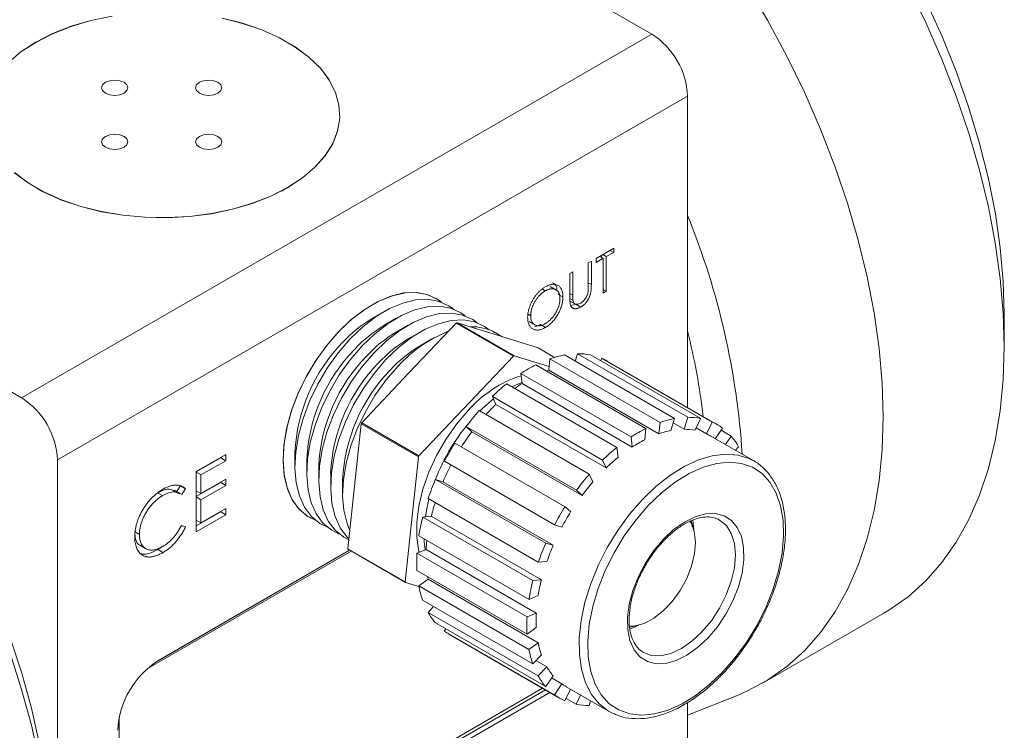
# Model space of a CAD drawing. Header units: inches. Extents: x 0.56 to 7.75, y 1.12 to 10.26.
# Tile 13 of 14: x 6 to 7.22, y 5.03 to 5.91. Entities that reach past the tile are written whole.
import ezdxf

# ---------------------------------------------------------------- set-up
doc = ezdxf.new("R2010")
doc.units = ezdxf.units.IN
doc.header["$MEASUREMENT"] = 0

msp = doc.modelspace()

# ---------------------------------------------------------------- linework, layer by layer
at = {"color": 7, "linetype": 'Continuous', "lineweight": 15}
for p, q in [((5.9907, 6.3486), (6.7855, 5.8898)), ((5.2122, 5.8991), (6.007, 5.4403)), ((6.007, 5.4403), (6.7855, 5.8898)), ((6.8297, 5.8132), (6.0512, 5.3638)), ((6.8297, 5.4285), (6.8297, 5.8132)), ((6.0245, 5.7003), (6.0321, 5.6959)), ((6.0302, 5.6969), (6.029, 5.6976)), ((6.3281, 5.6959), (6.3357, 5.7003)), ((6.3316, 5.6979), (6.3299, 5.6969)), ((6.7385, 5.6251), (6.7167, 5.6125)), ((6.7342, 5.6226), (6.7385, 5.6201)), ((6.7385, 5.6201), (6.7385, 5.6251)), ((6.7109, 5.6091), (6.7071, 5.607)), ((6.7109, 5.5802), (6.7109, 5.6091)), ((6.7167, 5.6076), (6.7257, 5.6128)), ((6.7167, 5.6125), (6.7167, 5.6076)), ((6.7215, 5.6152), (6.7257, 5.6128)), ((6.7233, 5.6142), (6.7233, 5.6163)), ((6.7252, 5.6174), (6.7294, 5.6149)), ((6.7257, 5.6128), (6.7257, 5.5698)), ((6.7294, 5.6149), (6.7385, 5.6201)), ((6.7294, 5.572), (6.7294, 5.6149)), ((6.688, 5.5959), (6.6843, 5.5938)), ((6.688, 5.5673), (6.688, 5.5959)), ((6.7071, 5.607), (6.7071, 5.5783)), ((6.6843, 5.5938), (6.6843, 5.5649)), ((6.6504, 5.5746), (6.6539, 5.5726)), ((6.6679, 5.5735), (6.6602, 5.578)), ((6.7257, 5.5741), (6.7294, 5.572)), ((6.7257, 5.5698), (6.7294, 5.572)), ((6.6696, 5.5685), (6.6758, 5.565)), ((6.6843, 5.5694), (6.688, 5.5673)), ((6.6843, 5.5632), (6.6882, 5.561)), ((6.6844, 5.5599), (6.6912, 5.5561)), ((6.6861, 5.5544), (6.6918, 5.5562)), ((6.6918, 5.5562), (6.698, 5.5526)), ((6.4551, 5.5471), (6.4404, 5.5386)), ((6.4699, 5.5386), (6.4551, 5.5301)), ((6.6328, 5.5436), (6.636, 5.5418)), ((7.2211, 5.5033), (7.2211, 5.5441)), ((6.4846, 5.5301), (6.4699, 5.5216)), ((6.4856, 5.4712), (6.544, 5.5328)), ((6.544, 5.5328), (6.6147, 5.4919)), ((6.6157, 5.4924), (6.545, 5.5332)), ((6.545, 5.5332), (6.5951, 5.5176)), ((6.6339, 5.5348), (6.6417, 5.5303)), ((6.641, 5.5281), (6.6479, 5.5308)), ((6.6479, 5.5308), (6.6541, 5.5273)), ((6.4993, 5.5216), (6.4846, 5.5131)), ((6.514, 5.5131), (6.4993, 5.5046)), ((6.6008, 5.5159), (6.5922, 5.5209)), ((6.5951, 5.5176), (6.6452, 5.5021)), ((6.6452, 5.5021), (6.6655, 5.4904)), ((6.6147, 5.4919), (6.4979, 5.3688)), ((6.6588, 5.479), (6.6157, 5.4924)), ((6.6583, 5.4745), (6.6598, 5.4886)), ((6.6598, 5.4886), (6.7959, 5.41)), ((6.8137, 5.4147), (6.6776, 5.4933)), ((6.6911, 5.4855), (6.6939, 5.4949)), ((6.6939, 5.4949), (6.83, 5.4163)), ((6.846, 5.4149), (6.7098, 5.4935)), ((6.7224, 5.4862), (6.7239, 5.4891)), ((6.7239, 5.4891), (6.86, 5.4105)), ((6.7784, 5.4026), (6.6423, 5.4811)), ((6.6583, 5.4745), (6.7944, 5.3959)), ((6.8666, 5.4072), (6.7305, 5.4858)), ((6.4272, 5.4096), (6.4856, 5.4712)), ((6.6239, 5.4705), (6.76, 5.392)), ((6.6254, 5.4582), (6.6239, 5.4705)), ((6.7425, 5.3792), (6.6064, 5.4578)), ((6.6254, 5.4582), (6.7615, 5.3796)), ((6.5886, 5.442), (6.7247, 5.3635)), ((6.593, 5.4323), (6.5886, 5.442)), ((6.593, 5.4323), (6.7291, 5.3537)), ((6.7084, 5.3462), (6.5723, 5.4248)), ((6.8137, 5.4147), (6.8093, 5.3999)), ((6.8256, 5.4015), (6.83, 5.4163)), ((6.846, 5.4149), (6.8389, 5.4003)), ((6.4183, 5.3312), (6.4266, 5.4083)), ((6.4266, 5.4083), (6.4973, 5.3675)), ((6.4979, 5.3688), (6.4272, 5.4096)), ((6.5563, 5.405), (6.6924, 5.3264)), ((6.5633, 5.3985), (6.5563, 5.405)), ((6.7784, 5.4026), (6.7769, 5.3885)), ((6.7944, 5.3959), (6.7959, 5.41)), ((6.8121, 5.4093), (6.8256, 5.4015)), ((6.8403, 5.4032), (6.853, 5.3959)), ((6.853, 5.3959), (6.86, 5.4105)), ((6.873, 5.403), (6.864, 5.3899)), ((6.5633, 5.3985), (6.6994, 5.3199)), ((6.7615, 5.3796), (6.76, 5.392)), ((6.9115, 5.3625), (6.8585, 5.3931)), ((6.8711, 5.4003), (6.8837, 5.393)), ((6.8766, 5.3826), (6.8837, 5.393)), ((6.6784, 5.3059), (6.5423, 5.3845)), ((6.7425, 5.3792), (6.744, 5.3669)), ((6.8929, 5.3799), (6.8888, 5.3756)), ((6.2592, 5.3703), (6.2228, 5.3494)), ((6.2228, 5.3489), (6.253, 5.3663)), ((6.253, 5.3663), (6.253, 5.3668)), ((6.253, 5.3663), (6.2592, 5.3627)), ((6.2592, 5.3627), (6.2592, 5.3703)), ((6.3447, 5.3728), (6.3447, 5.3558)), ((6.4973, 5.3675), (6.4807, 5.2132)), ((6.0512, 4.3949), (6.0512, 5.3638)), ((6.2286, 5.3451), (6.2592, 5.3627)), ((6.3594, 5.3643), (6.3594, 5.3473)), ((6.3741, 5.3558), (6.3741, 5.3388)), ((6.5293, 5.362), (6.6654, 5.2834)), ((6.7291, 5.3537), (6.7247, 5.3635)), ((6.9074, 5.3647), (6.9115, 5.3625)), ((6.2228, 5.3494), (6.2228, 5.2749)), ((6.2228, 5.3484), (6.2286, 5.3451)), ((6.2286, 5.3222), (6.2286, 5.3451)), ((6.3889, 5.3473), (6.3889, 5.3303)), ((6.7084, 5.3462), (6.7128, 5.3365)), ((6.1985, 5.3244), (6.2034, 5.3316)), ((6.2034, 5.3316), (6.2096, 5.3281)), ((6.2228, 5.3183), (6.253, 5.3358)), ((6.2592, 5.3398), (6.2286, 5.3222)), ((6.2286, 5.3145), (6.2592, 5.3322)), ((6.253, 5.3358), (6.253, 5.3362)), ((6.253, 5.3358), (6.2592, 5.3322)), ((6.2592, 5.3322), (6.2592, 5.3398)), ((6.4036, 5.3388), (6.4036, 5.3218)), ((6.41, 5.254), (6.4183, 5.3312)), ((6.6546, 5.261), (6.5185, 5.3396)), ((6.5185, 5.3396), (6.5276, 5.3367)), ((6.5276, 5.3367), (6.6637, 5.2582)), ((6.1749, 5.3231), (6.1811, 5.3196)), ((6.2032, 5.3217), (6.1954, 5.3262)), ((6.2045, 5.3207), (6.2096, 5.3281)), ((6.2228, 5.3255), (6.2286, 5.3222)), ((6.2228, 5.3179), (6.2286, 5.3145)), ((6.6994, 5.3199), (6.6924, 5.3264)), ((6.2286, 5.2859), (6.2286, 5.3145)), ((6.5093, 5.3159), (6.6454, 5.2373)), ((6.6784, 5.3059), (6.6854, 5.2994)), ((6.2228, 5.2821), (6.253, 5.2995)), ((6.2228, 5.2749), (6.2592, 5.2959)), ((6.2592, 5.3036), (6.2286, 5.2859)), ((6.253, 5.2995), (6.253, 5.3)), ((6.253, 5.2995), (6.2592, 5.2959)), ((6.2592, 5.2959), (6.2592, 5.3036)), ((6.5025, 5.2931), (6.5131, 5.2941)), ((6.6386, 5.2145), (6.5025, 5.2931)), ((6.5131, 5.2941), (6.6493, 5.2156)), ((6.2096, 5.281), (6.2045, 5.2825)), ((6.2228, 5.2892), (6.2286, 5.2859)), ((6.6745, 5.2806), (6.6654, 5.2834)), ((6.8372, 5.2786), (6.8342, 5.2883)), ((6.8364, 5.2897), (6.8376, 5.2771)), ((6.8693, 5.2894), (6.8669, 5.2907)), ((6.1464, 5.2751), (6.1526, 5.2715)), ((6.4977, 5.2698), (6.6339, 5.1912)), ((6.1532, 5.2582), (6.1609, 5.2537)), ((6.1754, 5.2528), (6.1806, 5.2565)), ((6.6546, 5.261), (6.6637, 5.2582)), ((6.414, 5.2511), (6.1622, 5.1057)), ((6.4122, 5.2521), (6.175, 5.1152)), ((6.1753, 5.1153), (6.4122, 5.2521)), ((6.1754, 5.2528), (6.1815, 5.2492)), ((6.4807, 5.2132), (6.41, 5.254)), ((6.4811, 5.2123), (6.4104, 5.2532)), ((6.4954, 5.2483), (6.5068, 5.2531)), ((6.6315, 5.1697), (6.4954, 5.2483)), ((6.5068, 5.2531), (6.6429, 5.1745)), ((6.656, 5.2383), (6.6454, 5.2373)), ((6.4954, 5.227), (6.6315, 5.1484)), ((6.4979, 5.2071), (6.4811, 5.2123)), ((6.4977, 5.2081), (6.5091, 5.2164)), ((6.6338, 5.1295), (6.4977, 5.2081)), ((6.5091, 5.2164), (6.6452, 5.1378)), ((6.6386, 5.2145), (6.6493, 5.2156)), ((6.6453, 5.1961), (6.6339, 5.1912)), ((6.5024, 5.1903), (6.6385, 5.1117)), ((6.5092, 5.1753), (6.516, 5.1825)), ((6.6453, 5.0967), (6.5092, 5.1753)), ((6.6315, 5.1697), (6.6429, 5.1745)), ((6.9225, 5.0878), (7.0722, 5.1742)), ((6.5184, 5.1622), (6.6545, 5.0836)), ((6.7697, 5.1596), (6.7583, 5.1544)), ((6.7583, 5.157), (6.7683, 5.1592)), ((6.5291, 5.1522), (6.531, 5.1549)), ((6.6652, 5.0736), (6.5291, 5.1522)), ((6.5355, 5.148), (6.6716, 5.0694)), ((6.6429, 5.1567), (6.6315, 5.1484)), ((6.6338, 5.1295), (6.6452, 5.1378)), ((6.6492, 5.1229), (6.6385, 5.1117)), ((6.6424, 5.1158), (6.6559, 5.108)), ((6.6453, 5.0967), (6.6559, 5.108)), ((6.6636, 5.097), (6.6545, 5.0836)), ((6.6618, 5.0943), (6.6744, 5.087)), ((6.6652, 5.0736), (6.6744, 5.087)), ((6.1495, 4.7922), (6.6507, 5.0815)), ((6.17, 4.7999), (6.6542, 5.0795)), ((6.1753, 4.7969), (6.6595, 5.0764)), ((6.6851, 5.0804), (6.6782, 5.0661)), ((6.6797, 5.0835), (6.7328, 5.0529)), ((6.6922, 5.0618), (6.6977, 5.0731)), ((6.6922, 5.0618), (6.6796, 5.069)), ((6.7099, 5.0661), (6.7082, 5.0603)), ((6.8297, 5.0484), (6.8904, 5.0723)), ((6.8297, 4.9342), (6.8297, 5.064)), ((6.7379, 5.0503), (6.7328, 5.0529)), ((6.1276, 5.0458), (6.1276, 4.8113))]:
    msp.add_line(p, q, dxfattribs=at)
at = {"color": 8, "linetype": 'Continuous', "lineweight": 15}
msp.add_line((6.7071, 5.5824), (6.7109, 5.5802), dxfattribs=at)
at = {"color": 7, "linetype": 'Continuous', "lineweight": 15, "flags": 128}
for points in [[(6.7483, 6.3631), (6.7738, 6.3476), (6.8078, 6.3244), (6.8415, 6.2986), (6.8747, 6.2702), (6.9073, 6.2395), (6.939, 6.2066), (6.9697, 6.1717), (6.9993, 6.1349), (7.0276, 6.0965), (7.0544, 6.0566), (7.0796, 6.0154), (7.1031, 5.9732), (7.1247, 5.9302), (7.1444, 5.8867), (7.162, 5.8427), (7.1774, 5.7986), (7.1906, 5.7547), (7.2015, 5.711), (7.2101, 5.6679), (7.2162, 5.6256), (7.2199, 5.5842), (7.2211, 5.5441)], [(6.8904, 5.0723), (6.9032, 5.0778), (6.9287, 5.0915), (6.9525, 5.1083), (6.9743, 5.1279), (6.9942, 5.1504), (7.0119, 5.1757), (7.0274, 5.2035), (7.0407, 5.2338), (7.0517, 5.2665), (7.0603, 5.3013), (7.0664, 5.338), (7.0701, 5.3766), (7.0714, 5.4169), (7.0701, 5.4585), (7.0664, 5.5014), (7.0603, 5.5453), (7.0517, 5.59), (7.0407, 5.6353), (7.0274, 5.6809), (7.0119, 5.7267), (6.9942, 5.7724), (6.9743, 5.8179), (6.9525, 5.8627), (6.9287, 5.9069), (6.9032, 5.9501)], [(7.2211, 5.5033), (7.2199, 5.545), (7.2162, 5.5878), (7.21, 5.6317), (7.2014, 5.6764), (7.1905, 5.7217), (7.1772, 5.7674), (7.1616, 5.8132), (7.1439, 5.8589), (7.1241, 5.9043), (7.1022, 5.9492)], [(5.9907, 5.8545), (6.0062, 5.8677), (6.0245, 5.8796), (6.0452, 5.8902), (6.0681, 5.8992), (6.0927, 5.9064), (6.1187, 5.9118)], [(5.9981, 5.7187), (6.0151, 5.7061), (6.0346, 5.6948), (6.0564, 5.685), (6.0802, 5.6769), (6.1056, 5.6706), (6.1321, 5.6661), (6.1594, 5.6636), (6.187, 5.6631), (6.2145, 5.6646), (6.2415, 5.6681), (6.2674, 5.6735), (6.2921, 5.6807), (6.3149, 5.6897), (6.3356, 5.7002), (6.3539, 5.7122), (6.3694, 5.7254), (6.382, 5.7396), (6.3913, 5.7546), (6.3974, 5.7702), (6.4, 5.7861), (6.3991, 5.802), (6.3948, 5.8178), (6.3871, 5.8331), (6.3761, 5.8477), (6.362, 5.8614), (6.3451, 5.874), (6.3256, 5.8853), (6.3037, 5.8951), (6.28, 5.9032), (6.2546, 5.9095)], [(6.1187, 5.912), (6.0927, 5.9066), (6.0681, 5.8994), (6.0452, 5.8904), (6.0245, 5.8799)], [(6.2546, 5.9093), (6.28, 5.903), (6.3037, 5.8949), (6.3256, 5.8851), (6.3451, 5.8738), (6.362, 5.8612), (6.3761, 5.8475), (6.3871, 5.8329), (6.3948, 5.8175), (6.3991, 5.8018), (6.4, 5.7859), (6.3974, 5.77), (6.3913, 5.7544), (6.382, 5.7394), (6.3694, 5.7252), (6.3539, 5.712), (6.3356, 5.7)], [(6.0245, 5.8799), (6.0062, 5.8679), (5.9907, 5.8547)], [(6.1106, 5.8302), (6.1071, 5.8271), (6.1058, 5.8235), (6.1071, 5.8199), (6.1106, 5.8169), (6.1159, 5.8149), (6.1221, 5.8141), (6.1283, 5.8149), (6.1336, 5.8169), (6.1371, 5.8199), (6.1383, 5.8235), (6.1371, 5.8271), (6.1336, 5.8302), (6.1283, 5.8322), (6.1221, 5.8329), (6.1159, 5.8322), (6.1106, 5.8302)], [(6.2266, 5.8302), (6.223, 5.8271), (6.2218, 5.8235), (6.223, 5.8199), (6.2266, 5.8169), (6.2318, 5.8149), (6.2381, 5.8141), (6.2443, 5.8149), (6.2496, 5.8169), (6.2531, 5.8199), (6.2543, 5.8235), (6.2531, 5.8271), (6.2496, 5.8302), (6.2443, 5.8322), (6.2381, 5.8329), (6.2318, 5.8322), (6.2266, 5.8302)], [(6.1106, 5.7632), (6.1071, 5.7602), (6.1058, 5.7566), (6.1071, 5.753), (6.1106, 5.7499), (6.1159, 5.7479), (6.1221, 5.7472), (6.1283, 5.7479), (6.1336, 5.7499), (6.1371, 5.753), (6.1383, 5.7566), (6.1371, 5.7602), (6.1336, 5.7632), (6.1283, 5.7652), (6.1221, 5.766), (6.1159, 5.7652), (6.1106, 5.7632)], [(6.2266, 5.7632), (6.223, 5.7602), (6.2218, 5.7566), (6.223, 5.753), (6.2266, 5.7499), (6.2318, 5.7479), (6.2381, 5.7472), (6.2443, 5.7479), (6.2496, 5.7499), (6.2531, 5.753), (6.2543, 5.7566), (6.2531, 5.7602), (6.2496, 5.7632), (6.2443, 5.7652), (6.2381, 5.766), (6.2318, 5.7652), (6.2266, 5.7632)], [(6.3356, 5.7), (6.3149, 5.6895), (6.2921, 5.6805), (6.2674, 5.6733), (6.2415, 5.6679), (6.2145, 5.6644), (6.187, 5.6629), (6.1594, 5.6634), (6.1321, 5.6659), (6.1056, 5.6703), (6.0802, 5.6767), (6.0564, 5.6848), (6.0346, 5.6946), (6.0151, 5.7059), (5.9981, 5.7185)], [(5.5761, 5.6801), (5.5845, 5.6752), (5.6182, 5.6536), (5.6517, 5.6294), (5.6847, 5.6026), (5.7173, 5.5734), (5.749, 5.542), (5.7799, 5.5084), (5.8097, 5.4729), (5.8383, 5.4357), (5.8656, 5.397), (5.8913, 5.3569), (5.9154, 5.3157), (5.9377, 5.2736), (5.9581, 5.2308), (5.9765, 5.1875), (5.9929, 5.1439), (6.0071, 5.1004), (6.019, 5.057), (6.0286, 5.0141), (6.0359, 4.9719), (6.0407, 4.9305), (6.0431, 4.8902), (6.0434, 4.8706)], [(6.33, 5.3643), (6.3312, 5.384), (6.3349, 5.4047), (6.3409, 5.4259), (6.3492, 5.4472), (6.3595, 5.4681), (6.3716, 5.488), (6.3852, 5.5066), (6.4001, 5.5235), (6.4159, 5.5382), (6.4322, 5.5505), (6.4487, 5.56), (6.4651, 5.5666), (6.4808, 5.5701), (6.4957, 5.5704), (6.5094, 5.5676), (6.5215, 5.5616), (6.5256, 5.5585)], [(6.3982, 5.5216), (6.4139, 5.5366), (6.4302, 5.5492), (6.4467, 5.5591), (6.4631, 5.566), (6.479, 5.5699), (6.494, 5.5706), (6.5078, 5.5681), (6.5201, 5.5625), (6.5256, 5.5585)], [(6.413, 5.5131), (6.4287, 5.5281), (6.4449, 5.5407), (6.4615, 5.5506), (6.4778, 5.5575), (6.4937, 5.5614), (6.5087, 5.5621), (6.5225, 5.5596), (6.5348, 5.554), (6.541, 5.5495)], [(6.4277, 5.5046), (6.4434, 5.5196), (6.4597, 5.5322), (6.4762, 5.5421), (6.4925, 5.549), (6.5084, 5.5529), (6.5234, 5.5536), (6.5372, 5.5511), (6.5495, 5.5455), (6.555, 5.5415)], [(6.4424, 5.4961), (6.4581, 5.5111), (6.4744, 5.5237), (6.4909, 5.5336), (6.5073, 5.5405), (6.5231, 5.5444), (6.5381, 5.5451), (6.5519, 5.5426), (6.5643, 5.537), (6.5697, 5.533)], [(6.4571, 5.4876), (6.4728, 5.5026), (6.4891, 5.5152), (6.5056, 5.5251), (6.522, 5.532), (6.5379, 5.5359), (6.5529, 5.5366), (6.5667, 5.5341), (6.579, 5.5285), (6.5845, 5.5245)], [(6.37, 5.2891), (6.3608, 5.2937), (6.3503, 5.3023), (6.3418, 5.3137), (6.3355, 5.3277), (6.3315, 5.3439), (6.33, 5.362), (6.3309, 5.3816), (6.3343, 5.4022), (6.3401, 5.4234), (6.3481, 5.4447), (6.3581, 5.4656), (6.37, 5.4857), (6.3835, 5.5045), (6.3982, 5.5216)], [(6.3848, 5.2806), (6.3755, 5.2852), (6.365, 5.2938), (6.3565, 5.3052), (6.3502, 5.3192), (6.3462, 5.3354), (6.3447, 5.3535), (6.3456, 5.3731), (6.349, 5.3937), (6.3548, 5.4149), (6.3628, 5.4362), (6.3728, 5.4571), (6.3847, 5.4772), (6.3982, 5.496), (6.413, 5.5131)], [(6.3995, 5.2721), (6.3902, 5.2767), (6.3797, 5.2853), (6.3712, 5.2967), (6.3649, 5.3107), (6.3609, 5.3269), (6.3594, 5.345), (6.3604, 5.3646), (6.3637, 5.3852), (6.3695, 5.4064), (6.3775, 5.4277), (6.3876, 5.4486), (6.3995, 5.4687), (6.4129, 5.4875), (6.4277, 5.5046)], [(7.0722, 5.1742), (7.0785, 5.178), (7.1022, 5.1947), (7.1241, 5.2144), (7.1439, 5.2369), (7.1616, 5.2621), (7.1772, 5.29), (7.1905, 5.3203), (7.2014, 5.3529), (7.21, 5.3877), (7.2162, 5.4245), (7.2199, 5.4631), (7.2211, 5.5033)], [(6.4111, 5.2649), (6.405, 5.2681), (6.3944, 5.2768), (6.3859, 5.2882), (6.3796, 5.3022), (6.3757, 5.3184), (6.3741, 5.3365), (6.3751, 5.3561), (6.3785, 5.3767), (6.3842, 5.3979), (6.3922, 5.4192), (6.4023, 5.4401), (6.4142, 5.4602), (6.4277, 5.479), (6.4424, 5.4961)], [(6.4113, 5.2662), (6.4092, 5.2683), (6.4007, 5.2797), (6.3944, 5.2937), (6.3904, 5.3099), (6.3889, 5.328), (6.3898, 5.3476), (6.3932, 5.3682), (6.399, 5.3894), (6.407, 5.4107), (6.417, 5.4316), (6.4289, 5.4517), (6.4424, 5.4705), (6.4571, 5.4876)], [(6.4123, 5.2772), (6.4091, 5.2852), (6.4051, 5.3014), (6.4036, 5.3195), (6.4045, 5.3391), (6.4079, 5.3597), (6.4137, 5.3809), (6.4217, 5.4022), (6.4317, 5.4231), (6.4436, 5.4432), (6.4571, 5.462), (6.4719, 5.4791)], [(6.6555, 5.4735), (6.6561, 5.4738), (6.6583, 5.4745)], [(6.613, 5.4539), (6.6162, 5.4555), (6.6252, 5.4595)], [(6.5733, 5.4242), (6.5838, 5.4339), (6.59, 5.439)], [(6.4979, 5.2493), (6.4976, 5.2507), (6.4951, 5.2678), (6.4951, 5.2866), (6.4976, 5.3066), (6.5027, 5.3274), (6.5101, 5.3485), (6.5197, 5.3692), (6.5312, 5.3891), (6.5444, 5.4078), (6.5589, 5.4247)], [(6.37, 5.2891), (6.3595, 5.2945), (6.3492, 5.3035), (6.3409, 5.3152), (6.3349, 5.3295), (6.3312, 5.346), (6.33, 5.3643)], [(6.7812, 5.3072), (6.7657, 5.2894), (6.7515, 5.2698), (6.7389, 5.2489), (6.728, 5.2271), (6.7192, 5.2049), (6.7126, 5.1826), (6.7083, 5.1608), (6.7064, 5.1399), (6.707, 5.1203), (6.7101, 5.1024), (6.7155, 5.0866), (6.7232, 5.0733), (6.7331, 5.0625), (6.7448, 5.0547), (6.7583, 5.0499), (6.7731, 5.0483), (6.7891, 5.0499), (6.8058, 5.0546), (6.823, 5.0624), (6.8403, 5.073), (6.8573, 5.0864), (6.8737, 5.1021), (6.8891, 5.1199), (6.9033, 5.1395), (6.916, 5.1604), (6.9268, 5.1822), (6.9357, 5.2044), (6.9423, 5.2267), (6.9466, 5.2485), (6.9484, 5.2694), (6.9478, 5.289), (6.9448, 5.3069), (6.9393, 5.3227), (6.9316, 5.336), (6.9218, 5.3468), (6.91, 5.3546), (6.8966, 5.3594), (6.8817, 5.361), (6.8658, 5.3594), (6.849, 5.3547), (6.8319, 5.3469), (6.8146, 5.3363), (6.7976, 5.3229), (6.7812, 5.3072)], [(6.5058, 5.2934), (6.5071, 5.3012), (6.5103, 5.3153)], [(6.7999, 5.2657), (6.8126, 5.2775), (6.8258, 5.2869), (6.8391, 5.2935), (6.852, 5.297), (6.864, 5.2974), (6.8748, 5.2947), (6.8839, 5.2889), (6.8912, 5.2802), (6.8963, 5.2689), (6.899, 5.2555), (6.8993, 5.2403), (6.8971, 5.2239), (6.8926, 5.2069), (6.8859, 5.1897), (6.8771, 5.1731), (6.8667, 5.1576), (6.8549, 5.1436), (6.8422, 5.1318), (6.829, 5.1224), (6.8158, 5.1158), (6.8029, 5.1123), (6.7909, 5.1119), (6.7801, 5.1146), (6.7709, 5.1204), (6.7637, 5.1291), (6.7586, 5.1404), (6.7559, 5.1538), (6.7556, 5.169), (6.7577, 5.1854), (6.7623, 5.2024), (6.769, 5.2196), (6.7777, 5.2362), (6.7882, 5.2517), (6.7999, 5.2657)], [(6.8326, 5.2884), (6.8341, 5.2858), (6.8381, 5.2751), (6.8395, 5.2622), (6.8384, 5.2479), (6.8347, 5.2326), (6.8287, 5.2172), (6.8206, 5.2024), (6.8108, 5.1889), (6.7998, 5.1772), (6.788, 5.168), (6.7761, 5.1617), (6.7645, 5.1586), (6.7581, 5.1583)], [(6.5056, 5.2526), (6.5045, 5.2623), (6.5043, 5.266)], [(6.5091, 5.2164), (6.5087, 5.2187), (6.5086, 5.2194)], [(5.9928, 5.1247), (6.007, 5.0801), (6.019, 5.0358), (6.0286, 4.9919), (6.0358, 4.9487), (6.0407, 4.9064), (6.0431, 4.8652), (6.0431, 4.8253), (6.0407, 4.7869), (6.0358, 4.7502), (6.0286, 4.7154), (6.019, 4.6826), (6.007, 4.6521), (5.9928, 4.6239)], [(6.7738, 5.1267), (6.7749, 5.126), (6.7749, 5.126)]]:
    msp.add_lwpolyline(points, dxfattribs=at)
at = {"color": 8, "linetype": 'Continuous', "lineweight": 15, "flags": 128}
for points in [[(6.7739, 5.3147), (6.7906, 5.3308), (6.8079, 5.3445), (6.8256, 5.3556), (6.8431, 5.3638), (6.8602, 5.3689), (6.8766, 5.3709), (6.892, 5.3697), (6.906, 5.3653), (6.9074, 5.3647)], [(6.7328, 5.0529), (6.7319, 5.0534), (6.7205, 5.0623), (6.711, 5.074), (6.7037, 5.0883), (6.6987, 5.105), (6.6961, 5.1236), (6.696, 5.1439), (6.6983, 5.1654), (6.703, 5.1878), (6.7101, 5.2105), (6.7193, 5.2332), (6.7305, 5.2554), (6.7435, 5.2766), (6.7581, 5.2966), (6.7739, 5.3147)], [(6.7749, 5.126), (6.785, 5.1222), (6.7965, 5.1218), (6.8091, 5.1246), (6.8221, 5.1306), (6.8351, 5.1396), (6.8476, 5.1512), (6.8592, 5.165), (6.8693, 5.1804), (6.8776, 5.1969), (6.8838, 5.2137), (6.8876, 5.2304), (6.8889, 5.2462), (6.8876, 5.2605), (6.8838, 5.2727), (6.8777, 5.2825), (6.8694, 5.2894), (6.8693, 5.2894)]]:
    msp.add_lwpolyline(points, dxfattribs=at)
at = {"color": 7, "linetype": 'Continuous', "lineweight": 15}
for centre, radius, start, end in [((6.7338, 5.8088), 0.0961, 2.6054, 57.3946), ((5.9588, 5.3113), 0.9403, 3.6283, 22.1445), ((6.5227, 5.3992), 0.1619, 120.5507, 137.2245), ((6.5375, 5.3907), 0.1619, 120.5507, 137.2245), ((6.5986, 5.4056), 0.1384, 112.7565, 113.2188), ((6.5639, 5.4701), 0.0581, 60.8841, 92.5875), ((6.017, 5.3198), 0.8378, 6.6837, 14.0524), ((6.5522, 5.3822), 0.1619, 120.5507, 137.2245), ((6.5669, 5.3737), 0.1619, 120.5507, 137.2245), ((6.5966, 5.3669), 0.1678, 111.8392, 138.0127), ((6.5537, 5.3631), 0.2092, 135.724, 177.3485), ((6.5684, 5.3546), 0.2092, 135.724, 177.3485), ((6.5816, 5.3652), 0.1619, 120.5507, 137.2245), ((6.5831, 5.3461), 0.2092, 135.724, 177.3485), ((6.6693, 5.3647), 0.1384, 112.7565, 113.2188), ((6.6993, 5.3761), 0.1192, 100.514, 109.3579), ((6.6948, 5.4164), 0.0785, 78.968, 90.655), ((6.6979, 5.4293), 0.0653, 60.0077, 66.5192), ((6.5978, 5.3376), 0.2092, 135.724, 177.3485), ((6.6126, 5.3291), 0.2092, 135.724, 177.3485), ((6.7246, 5.3171), 0.1835, 116.6356, 123.2693), ((6.6679, 5.3303), 0.1442, 107.6367, 139.1268), ((6.7673, 5.2581), 0.2565, 128.8749, 134.1805), ((6.7306, 5.2957), 0.1936, 122.9203, 126.1626), ((5.9553, 5.3594), 0.0961, 2.6054, 57.3946), ((6.7742, 5.2442), 0.2612, 133.9272, 137.738), ((6.8095, 5.2176), 0.3149, 138.861, 143.4873), ((6.8355, 5.2975), 0.1192, 100.514, 109.3579), ((6.8309, 5.3378), 0.0785, 78.968, 90.655), ((6.7047, 5.2753), 0.3083, 154.181, 154.4521), ((6.7499, 5.2494), 0.2486, 139.7346, 160.2707), ((6.8607, 5.2386), 0.1835, 116.6356, 123.2693), ((6.8258, 5.3295), 0.072, 79.479, 90.1439), ((6.834, 5.3508), 0.0652, 53.288, 66.5219), ((6.8067, 5.2169), 0.3037, 143.2786, 147.565), ((6.83, 5.2926), 0.1093, 100.901, 108.971), ((6.8286, 5.3414), 0.0598, 60.0069, 65.9422), ((6.8242, 5.3415), 0.0787, 29.1883, 40.8551), ((6.8277, 5.2045), 0.3374, 147.7611, 152.1793), ((6.9035, 5.1795), 0.2565, 128.8749, 134.1805), ((6.8531, 5.2386), 0.1682, 116.9259, 122.9791), ((6.7754, 5.2345), 0.3083, 154.181, 154.4521), ((6.8923, 5.1844), 0.2351, 129.1071, 133.9484), ((6.8066, 5.2164), 0.3038, 152.3691, 156.6602), ((6.9456, 5.139), 0.3149, 138.861, 143.4873), ((6.8075, 5.2136), 0.3153, 156.4514, 161.0747), ((6.9309, 5.1473), 0.2887, 139.0634, 143.2849), ((6.7671, 5.2308), 0.2617, 162.1377, 166.0028), ((6.9638, 5.1259), 0.3374, 147.7611, 152.1793), ((6.7516, 5.2298), 0.257, 165.7503, 171.0487), ((6.9476, 5.1353), 0.3094, 147.9544, 151.9859), ((6.7011, 5.2429), 0.1946, 173.7476, 176.9894), ((6.9436, 5.135), 0.3153, 156.4514, 161.0747), ((6.9291, 5.1436), 0.289, 156.6539, 160.8722), ((6.4908, 5.2899), 0.0884, 203.9595, 204.5837), ((6.6791, 5.2375), 0.184, 176.6449, 183.2656), ((6.5615, 5.2491), 0.0884, 203.9595, 204.5837), ((6.6153, 5.2299), 0.1196, 190.5273, 199.351), ((6.8877, 5.1513), 0.257, 165.7503, 171.0487), ((6.8778, 5.1585), 0.2356, 165.9823, 170.8168), ((6.5779, 5.2137), 0.0787, 209.1883, 220.8551), ((6.8114, 5.1655), 0.1687, 176.9347, 182.9758), ((6.8152, 5.1589), 0.184, 176.6449, 183.2656), ((6.5681, 5.2045), 0.0652, 233.2902, 239.9985), ((6.7529, 5.1586), 0.1097, 190.9134, 198.965), ((6.7514, 5.1514), 0.1196, 190.5273, 199.351), ((6.2333, 5.0247), 0.1076, 122.6055, 177.3945), ((6.7186, 5.1437), 0.0721, 209.6983, 220.3451), ((6.714, 5.1351), 0.0787, 209.1883, 220.8551), ((6.7096, 5.1353), 0.0597, 233.8661, 240.0008), ((6.7042, 5.1259), 0.0652, 233.2882, 246.5219), ((6.7073, 5.1388), 0.0785, 258.9681, 270.6548)]:
    msp.add_arc(centre, radius, start, end, dxfattribs=at)
for points, knots in [([(6.6538, 5.5774), (6.6528, 5.5768), (6.6514, 5.5759), (6.6495, 5.5745), (6.6482, 5.5733), (6.6468, 5.5721), (6.6455, 5.5707), (6.6442, 5.5693), (6.643, 5.5678), (6.6418, 5.5663), (6.6406, 5.5646), (6.6395, 5.563), (6.6385, 5.5613), (6.6376, 5.5595), (6.6367, 5.5577), (6.6359, 5.5559), (6.6351, 5.5541), (6.6344, 5.5522), (6.6338, 5.5503), (6.6334, 5.5485), (6.6329, 5.5466), (6.6326, 5.5448), (6.6323, 5.5425), (6.6322, 5.5407), (6.6322, 5.5396)], [0, 0, 0, 0, 0.083453, 0.124502, 0.165114, 0.205951, 0.246961, 0.288008, 0.329916, 0.371661, 0.413015, 0.454025, 0.494874, 0.535911, 0.57718, 0.618985, 0.661557, 0.703994, 0.746247, 0.788082, 0.829848, 0.87188, 0.914127, 1, 1, 1, 1]), ([(6.6539, 5.5726), (6.6532, 5.5721), (6.652, 5.5714), (6.6505, 5.5702), (6.6493, 5.5692), (6.6482, 5.5682), (6.6471, 5.5671), (6.646, 5.5659), (6.645, 5.5647), (6.6439, 5.5634), (6.643, 5.562), (6.642, 5.5607), (6.6412, 5.5593), (6.6404, 5.5578), (6.6396, 5.5564), (6.639, 5.5549), (6.6383, 5.5535), (6.6378, 5.552), (6.6373, 5.5505), (6.6369, 5.549), (6.6365, 5.5475), (6.6363, 5.5461), (6.636, 5.5441), (6.6359, 5.5427), (6.636, 5.5418)], [0, 0, 0, 0, 0.083645, 0.124984, 0.166247, 0.207702, 0.249631, 0.291742, 0.334743, 0.37746, 0.419556, 0.461044, 0.502096, 0.542891, 0.583801, 0.624864, 0.666225, 0.707399, 0.748557, 0.789655, 0.83074, 0.87207, 0.913993, 1, 1, 1, 1]), ([(6.6758, 5.565), (6.6758, 5.5667), (6.6756, 5.5691), (6.675, 5.572), (6.6743, 5.5739), (6.6734, 5.5755), (6.6723, 5.577), (6.671, 5.5782), (6.6695, 5.5792), (6.6679, 5.58), (6.6661, 5.5805), (6.6643, 5.5807), (6.6624, 5.5806), (6.6604, 5.5802), (6.6575, 5.5793), (6.6553, 5.5782), (6.6538, 5.5774)], [0, 0, 0, 0, 0.12839, 0.18983, 0.250655, 0.310909, 0.371769, 0.433475, 0.497029, 0.560599, 0.622738, 0.683886, 0.745011, 0.806587, 0.869251, 1, 1, 1, 1]), ([(6.6721, 5.5628), (6.6721, 5.5638), (6.672, 5.5651), (6.6718, 5.5667), (6.6715, 5.5679), (6.6712, 5.5689), (6.6708, 5.5699), (6.6703, 5.5708), (6.6697, 5.5717), (6.6691, 5.5724), (6.6684, 5.5731), (6.6677, 5.5736), (6.6669, 5.5741), (6.666, 5.5745), (6.6651, 5.5748), (6.6641, 5.575), (6.6631, 5.5751), (6.662, 5.5751), (6.6609, 5.575), (6.6598, 5.5749), (6.6586, 5.5746), (6.6575, 5.5742), (6.6559, 5.5736), (6.6547, 5.573), (6.6539, 5.5726)], [0, 0, 0, 0, 0.08513, 0.126473, 0.167453, 0.207976, 0.248249, 0.28875, 0.32967, 0.370537, 0.411129, 0.451819, 0.492406, 0.533486, 0.575263, 0.617441, 0.660672, 0.70394, 0.746868, 0.789079, 0.831104, 0.873238, 0.915166, 1, 1, 1, 1]), ([(6.6684, 5.5746), (6.6682, 5.5759), (6.6677, 5.5799), (6.6649, 5.5813), (6.663, 5.5823)], [0, 0, 0, 0, 0.3248623, 1, 1, 1, 1]), ([(6.698, 5.5526), (6.6987, 5.553), (6.6998, 5.5537), (6.7012, 5.5548), (6.7021, 5.5557), (6.7031, 5.5567), (6.704, 5.5577), (6.7048, 5.5588), (6.7056, 5.5599), (6.7064, 5.5611), (6.707, 5.5623), (6.7077, 5.5635), (6.7082, 5.5646), (6.7087, 5.5658), (6.7092, 5.5669), (6.7095, 5.5681), (6.7098, 5.5692), (6.7101, 5.5704), (6.7103, 5.5717), (6.7105, 5.5729), (6.7106, 5.5743), (6.7107, 5.5757), (6.7108, 5.5777), (6.7109, 5.5792), (6.7109, 5.5802)], [0, 0, 0, 0, 0.087786, 0.129629, 0.170539, 0.210912, 0.251398, 0.291567, 0.332021, 0.372355, 0.411619, 0.449515, 0.487208, 0.523705, 0.559991, 0.596142, 0.632114, 0.669511, 0.709517, 0.751508, 0.796008, 0.843022, 0.892941, 1, 1, 1, 1]), ([(6.7071, 5.5783), (6.7071, 5.5774), (6.7071, 5.5762), (6.7071, 5.5746), (6.707, 5.5736), (6.707, 5.5727), (6.7069, 5.5717), (6.7068, 5.571), (6.7067, 5.5706)], [0, 0, 0, 0, 0.344436, 0.493598, 0.626189, 0.742198, 0.844379, 1, 1, 1, 1]), ([(6.6539, 5.5321), (6.6548, 5.5325), (6.656, 5.5333), (6.6576, 5.5345), (6.6587, 5.5355), (6.6599, 5.5365), (6.661, 5.5376), (6.6621, 5.5388), (6.6631, 5.54), (6.6642, 5.5413), (6.6651, 5.5426), (6.666, 5.544), (6.6669, 5.5454), (6.6677, 5.5468), (6.6684, 5.5482), (6.6691, 5.5497), (6.6697, 5.5512), (6.6703, 5.5527), (6.6708, 5.5541), (6.6712, 5.5556), (6.6715, 5.5571), (6.6718, 5.5585), (6.672, 5.5605), (6.6721, 5.5619), (6.6721, 5.5628)], [0, 0, 0, 0, 0.086538, 0.129177, 0.171436, 0.213416, 0.255266, 0.297369, 0.339941, 0.382347, 0.423953, 0.464871, 0.505572, 0.546003, 0.586568, 0.627065, 0.668271, 0.709549, 0.750428, 0.791096, 0.832027, 0.873136, 0.914611, 1, 1, 1, 1]), ([(6.6541, 5.5273), (6.6556, 5.5281), (6.6577, 5.5296), (6.6605, 5.532), (6.6625, 5.5339), (6.6644, 5.536), (6.6662, 5.5383), (6.6679, 5.5408), (6.6695, 5.5435), (6.671, 5.5462), (6.6723, 5.5489), (6.6734, 5.5516), (6.6743, 5.5543), (6.6749, 5.557), (6.6756, 5.5606), (6.6758, 5.5633), (6.6758, 5.565)], [0, 0, 0, 0, 0.128329, 0.189845, 0.250754, 0.311545, 0.372864, 0.435313, 0.499433, 0.563569, 0.626211, 0.687612, 0.748622, 0.80968, 0.871431, 1, 1, 1, 1]), ([(6.6843, 5.5649), (6.6843, 5.5638), (6.6843, 5.5622), (6.6844, 5.5602), (6.6845, 5.5589), (6.6846, 5.5577), (6.6847, 5.5565), (6.6849, 5.5557), (6.685, 5.5552)], [0, 0, 0, 0, 0.331635, 0.476313, 0.60789, 0.725665, 0.830535, 1, 1, 1, 1]), ([(6.6882, 5.561), (6.6881, 5.5613), (6.6881, 5.5617), (6.6881, 5.5625), (6.6881, 5.5632), (6.688, 5.564), (6.688, 5.5654), (6.688, 5.5665), (6.688, 5.5673)], [0, 0, 0, 0, 0.137626, 0.234023, 0.349962, 0.483901, 0.637395, 1, 1, 1, 1]), ([(6.6978, 5.5574), (6.697, 5.5569), (6.6958, 5.5564), (6.6942, 5.556), (6.6931, 5.5559), (6.692, 5.556), (6.691, 5.5562), (6.6903, 5.5566), (6.6896, 5.5571), (6.6891, 5.5578), (6.6885, 5.559), (6.6883, 5.5602), (6.6882, 5.561)], [0, 0, 0, 0, 0.173832, 0.263125, 0.355661, 0.446096, 0.529932, 0.608116, 0.681865, 0.755567, 0.832234, 1, 1, 1, 1]), ([(6.7067, 5.5706), (6.7065, 5.5697), (6.7062, 5.5683), (6.7055, 5.5665), (6.7049, 5.5653), (6.7042, 5.564), (6.7035, 5.5628), (6.7026, 5.5617), (6.7017, 5.5606), (6.7008, 5.5597), (6.6995, 5.5585), (6.6985, 5.5578), (6.6978, 5.5574)], [0, 0, 0, 0, 0.176207, 0.260678, 0.342217, 0.422849, 0.503634, 0.58472, 0.668472, 0.752238, 0.834697, 1, 1, 1, 1]), ([(6.685, 5.5552), (6.6852, 5.5546), (6.6856, 5.5537), (6.6862, 5.5527), (6.6868, 5.5521), (6.6874, 5.5516), (6.6881, 5.5511), (6.6888, 5.5508), (6.6897, 5.5505), (6.6906, 5.5504), (6.6915, 5.5504), (6.6925, 5.5505), (6.6935, 5.5507), (6.6945, 5.551), (6.696, 5.5516), (6.6972, 5.5522), (6.698, 5.5526)], [0, 0, 0, 0, 0.119896, 0.178913, 0.237002, 0.295709, 0.355105, 0.415284, 0.47703, 0.539392, 0.601924, 0.664582, 0.728627, 0.793683, 0.860356, 1, 1, 1, 1]), ([(6.6322, 5.5396), (6.6322, 5.5379), (6.6324, 5.5356), (6.6331, 5.5327), (6.6338, 5.5309), (6.6347, 5.5292), (6.6358, 5.5278), (6.6371, 5.5266), (6.6385, 5.5256), (6.6402, 5.5248), (6.6419, 5.5243), (6.6437, 5.5241), (6.6456, 5.5241), (6.6476, 5.5245), (6.6504, 5.5254), (6.6526, 5.5264), (6.6541, 5.5273)], [0, 0, 0, 0, 0.12685, 0.187996, 0.248548, 0.309, 0.370295, 0.432507, 0.496733, 0.560974, 0.62372, 0.68543, 0.746541, 0.807928, 0.870253, 1, 1, 1, 1]), ([(6.636, 5.5418), (6.636, 5.5404), (6.6361, 5.5385), (6.6367, 5.5362), (6.6373, 5.5347), (6.638, 5.5334), (6.6389, 5.5322), (6.64, 5.5313), (6.6412, 5.5305), (6.6426, 5.5299), (6.644, 5.5296), (6.6455, 5.5294), (6.647, 5.5295), (6.6487, 5.5298), (6.651, 5.5305), (6.6527, 5.5314), (6.6539, 5.5321)], [0, 0, 0, 0, 0.126899, 0.187747, 0.24815, 0.308586, 0.369583, 0.431827, 0.49618, 0.560668, 0.623504, 0.68526, 0.746537, 0.808327, 0.870486, 1, 1, 1, 1]), ([(6.7385, 5.0504), (6.74, 5.0496), (6.7457, 5.0466), (6.757, 5.0443), (6.772, 5.0435), (6.788, 5.0457), (6.8046, 5.0507), (6.8215, 5.0585), (6.8385, 5.0689), (6.8551, 5.0818), (6.8712, 5.0968), (6.8864, 5.1138), (6.9005, 5.1323), (6.9132, 5.1522), (6.9244, 5.173), (6.9338, 5.1944), (6.9413, 5.216), (6.9468, 5.2375), (6.9501, 5.2585), (6.9511, 5.2787), (6.9499, 5.2977), (6.9463, 5.3152), (6.9405, 5.3309), (6.9324, 5.3444), (6.9223, 5.3552), (6.9137, 5.3619), (6.9081, 5.3641), (6.9069, 5.3646)], [0, 0, 0, 0, 0.014795, 0.055749, 0.096922, 0.138601, 0.180792, 0.223327, 0.266019, 0.30873, 0.351403, 0.394032, 0.436624, 0.479194, 0.521759, 0.564337, 0.606941, 0.649592, 0.692307, 0.7351, 0.77797, 0.820879, 0.863694, 0.906209, 0.948193, 0.989574, 1, 1, 1, 1]), ([(6.2096, 5.3281), (6.2088, 5.3288), (6.2076, 5.3299), (6.2057, 5.3309), (6.2043, 5.3316), (6.2028, 5.3321), (6.2012, 5.3324), (6.1995, 5.3326), (6.1977, 5.3327), (6.1959, 5.3326), (6.194, 5.3323), (6.192, 5.3319), (6.19, 5.3313), (6.1879, 5.3306), (6.1851, 5.3294), (6.1829, 5.3283), (6.1815, 5.3274)], [0, 0, 0, 0, 0.120645, 0.180372, 0.240194, 0.299808, 0.36026, 0.42121, 0.482873, 0.54493, 0.607605, 0.670733, 0.734318, 0.798785, 0.864317, 1, 1, 1, 1]), ([(6.1815, 5.3274), (6.1791, 5.326), (6.1755, 5.3237), (6.171, 5.3199), (6.1678, 5.3168), (6.1648, 5.3135), (6.1619, 5.3099), (6.1592, 5.306), (6.1566, 5.302), (6.1543, 5.2978), (6.1523, 5.2936), (6.1506, 5.2894), (6.1492, 5.2852), (6.1481, 5.281), (6.1471, 5.2754), (6.1468, 5.2713), (6.1468, 5.2687)], [0, 0, 0, 0, 0.133185, 0.196585, 0.258754, 0.320345, 0.381783, 0.443742, 0.507257, 0.57053, 0.631765, 0.692252, 0.751986, 0.812045, 0.872986, 1, 1, 1, 1]), ([(6.1526, 5.2715), (6.1526, 5.273), (6.1527, 5.2752), (6.1531, 5.2782), (6.1535, 5.2805), (6.154, 5.2828), (6.1546, 5.2851), (6.1553, 5.2873), (6.1562, 5.2896), (6.1572, 5.2919), (6.1582, 5.2942), (6.1594, 5.2964), (6.1607, 5.2986), (6.162, 5.3008), (6.1634, 5.3029), (6.165, 5.305), (6.1666, 5.307), (6.1683, 5.3089), (6.17, 5.3108), (6.1718, 5.3125), (6.1736, 5.3142), (6.1754, 5.3157), (6.1779, 5.3176), (6.1798, 5.3188), (6.1811, 5.3196)], [0, 0, 0, 0, 0.085457, 0.126681, 0.167541, 0.208224, 0.248373, 0.288616, 0.329131, 0.369595, 0.41002, 0.450117, 0.490508, 0.531182, 0.572314, 0.614075, 0.656879, 0.699847, 0.74235, 0.784597, 0.827248, 0.869537, 0.912498, 1, 1, 1, 1]), ([(6.1749, 5.3231), (6.18, 5.3255), (6.1881, 5.3293), (6.1938, 5.3263), (6.1959, 5.3251)], [0, 0, 0, 0, 0.634774, 1, 1, 1, 1]), ([(6.1811, 5.3196), (6.1862, 5.322), (6.1943, 5.3258), (6.2, 5.3227), (6.2021, 5.3216)], [0, 0, 0, 0, 0.634774, 1, 1, 1, 1]), ([(6.8001, 5.2636), (6.802, 5.2655), (6.8077, 5.2713), (6.8175, 5.2794), (6.8293, 5.2867), (6.8407, 5.2914), (6.8512, 5.2935), (6.8603, 5.2932), (6.865, 5.2912), (6.8672, 5.2903)], [0, 0, 0, 0, 0.082201, 0.23945, 0.396129, 0.552116, 0.707909, 0.86478, 1, 1, 1, 1]), ([(6.2045, 5.2825), (6.203, 5.2797), (6.2006, 5.2756), (6.197, 5.2706), (6.1942, 5.2672), (6.1912, 5.2641), (6.187, 5.2604), (6.1837, 5.2581), (6.1815, 5.2568)], [0, 0, 0, 0, 0.259091, 0.382819, 0.50406, 0.625245, 0.747051, 1, 1, 1, 1]), ([(6.1815, 5.2492), (6.183, 5.25), (6.1851, 5.2514), (6.1879, 5.2534), (6.19, 5.2551), (6.192, 5.2568), (6.1939, 5.2586), (6.1958, 5.2605), (6.1976, 5.2625), (6.1994, 5.2646), (6.201, 5.2668), (6.2027, 5.269), (6.2042, 5.2713), (6.2057, 5.2736), (6.2075, 5.2768), (6.2088, 5.2793), (6.2096, 5.281)], [0, 0, 0, 0, 0.133987, 0.199215, 0.263039, 0.326471, 0.388856, 0.45078, 0.512609, 0.574054, 0.635137, 0.695721, 0.756273, 0.816525, 0.876947, 1, 1, 1, 1]), ([(6.1468, 5.2687), (6.1468, 5.2662), (6.147, 5.2626), (6.1479, 5.2583), (6.1488, 5.2554), (6.1499, 5.2528), (6.1518, 5.2498), (6.1536, 5.2479), (6.155, 5.2469)], [0, 0, 0, 0, 0.261042, 0.386386, 0.509266, 0.63122, 0.752844, 1, 1, 1, 1]), ([(6.1541, 5.2581), (6.1538, 5.2581), (6.1507, 5.2588), (6.1479, 5.2633), (6.1473, 5.2688), (6.1471, 5.2708)], [0, 0, 0, 0, 0.077988, 0.662253, 1, 1, 1, 1]), ([(6.1815, 5.2568), (6.1795, 5.2556), (6.1765, 5.2542), (6.1727, 5.253), (6.1701, 5.2524), (6.1675, 5.2522), (6.1651, 5.2524), (6.1629, 5.2529), (6.1608, 5.2538), (6.1588, 5.255), (6.1572, 5.2565), (6.1557, 5.2583), (6.1546, 5.2604), (6.1537, 5.2627), (6.1528, 5.2663), (6.1526, 5.2694), (6.1526, 5.2715)], [0, 0, 0, 0, 0.135498, 0.199771, 0.262666, 0.324516, 0.386081, 0.448275, 0.51116, 0.573674, 0.634571, 0.694424, 0.753854, 0.813274, 0.87371, 1, 1, 1, 1]), ([(6.7776, 5.2329), (6.7794, 5.236), (6.784, 5.2441), (6.7918, 5.2544), (6.7978, 5.261), (6.8001, 5.2636)], [0, 0, 0, 0, 0.279347, 0.721469, 1, 1, 1, 1]), ([(6.1541, 5.248), (6.1544, 5.2479), (6.1567, 5.2467), (6.1639, 5.2473), (6.171, 5.2507), (6.1754, 5.2528)], [0, 0, 0, 0, 0.052295, 0.421186, 1, 1, 1, 1]), ([(6.155, 5.2469), (6.1558, 5.2463), (6.157, 5.2455), (6.1588, 5.2447), (6.1603, 5.2442), (6.1617, 5.2439), (6.1633, 5.2437), (6.1648, 5.2437), (6.1665, 5.2437), (6.1682, 5.244), (6.1699, 5.2443), (6.1717, 5.2448), (6.1736, 5.2454), (6.1755, 5.2461), (6.1781, 5.2474), (6.1802, 5.2484), (6.1815, 5.2492)], [0, 0, 0, 0, 0.123052, 0.183446, 0.243244, 0.303001, 0.362802, 0.422604, 0.483004, 0.54382, 0.605246, 0.667586, 0.73122, 0.796083, 0.86225, 1, 1, 1, 1]), ([(6.7741, 5.1267), (6.7737, 5.1269), (6.7706, 5.1283), (6.7662, 5.1334), (6.7611, 5.1424), (6.7582, 5.1538), (6.7572, 5.1668), (6.7584, 5.1812), (6.7617, 5.1964), (6.7671, 5.212), (6.7725, 5.2244), (6.7765, 5.2311), (6.7776, 5.2329)], [0, 0, 0, 0, 0.016794, 0.142371, 0.265148, 0.38251, 0.497604, 0.612273, 0.727035, 0.842114, 0.957467, 1, 1, 1, 1])]:
    msp.add_open_spline(points, degree=3, knots=knots, dxfattribs=at)

doc.saveas('drawing.dxf')
